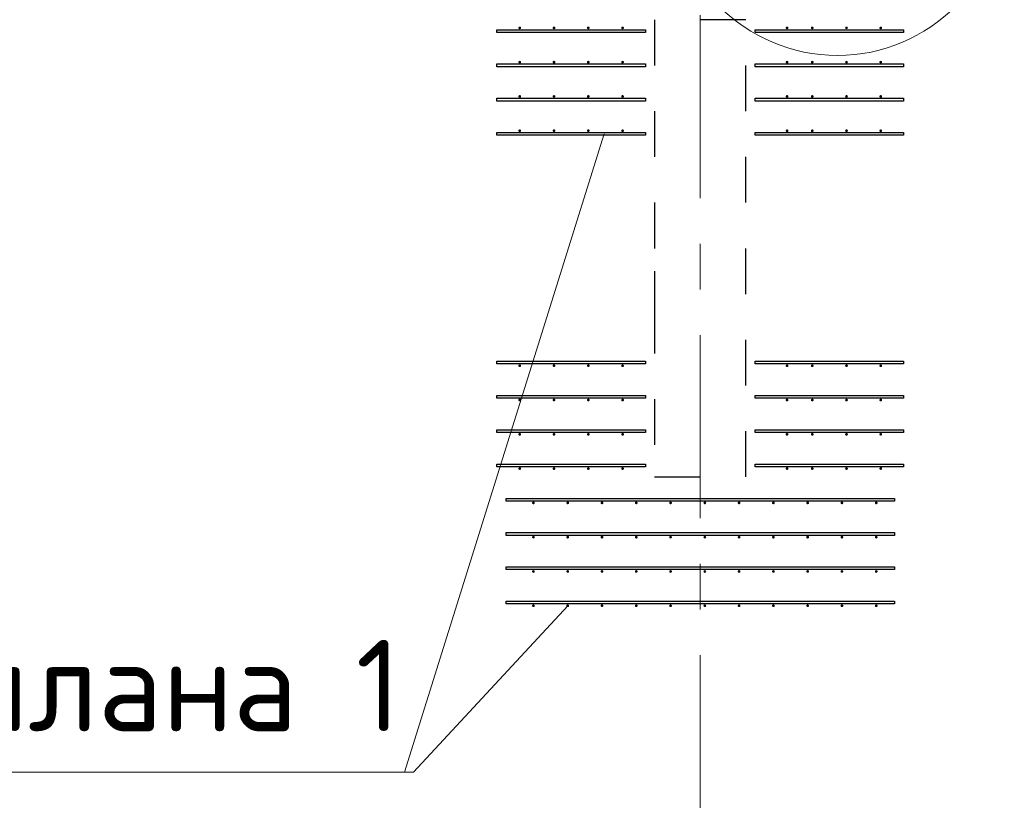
# Model space of a CAD drawing. Header units: metres. Extents: x -38 to 93, y -15 to 21.
# Tile 46 of 194: x 46.66 to 48.82, y 5.09 to 6.8. Entities that reach past the tile are written whole.
import ezdxf

# ---------------------------------------------------------------- set-up
doc = ezdxf.new("R2010")
doc.units = ezdxf.units.M
for name, pattern in [('______11', [0.5, 0.4, -0.05, 0, -0.05]), ('______2', [0.0405, 0.03, -0.0105]), ('______5', [1.1, 0.8, -0.1, 0.1, -0.1])]:
    doc.linetypes.add(name, pattern=pattern)
for name, color, linetype, lineweight in [('XR$2$Осевая линия (1)', 7, '______5', 13), ('XR$4$Арматурный каркас 01', 4, 'Continuous', 35), ('XR$4$Общий слой (1)_1', 7, 'Continuous', 13), ('XR$4$Текст_ общее_1', 7, 'Continuous', 13)]:
    doc.layers.add(name, color=color, linetype=linetype, lineweight=lineweight)
doc.layers.add('XR$6$Стена_ бетон несущ.', color=7, linetype='Continuous', lineweight=70, true_color=0xb4b496)
doc.styles.add('ISOCPEUR', font='txt')

msp = doc.modelspace()

# ---------------------------------------------------------------- hatches: boundary and pattern name
at = {"layer": 'XR$4$Арматурный каркас 01', "linetype": 'Continuous', "lineweight": 50, "transparency": 33554687}
for points in [[(47.758, 6.7822), (47.7578, 6.7834), (47.7571, 6.7844), (47.7561, 6.785), (47.755, 6.7852), (47.7539, 6.785), (47.7529, 6.7844), (47.7522, 6.7834), (47.752, 6.7822), (47.7522, 6.7811), (47.7529, 6.7801), (47.7539, 6.7795), (47.755, 6.7792), (47.7561, 6.7795), (47.7571, 6.7801), (47.7578, 6.7811)], [(47.833, 6.7822), (47.8328, 6.7834), (47.8321, 6.7844), (47.8311, 6.785), (47.83, 6.7852), (47.8289, 6.785), (47.8279, 6.7844), (47.8272, 6.7834), (47.827, 6.7822), (47.8272, 6.7811), (47.8279, 6.7801), (47.8289, 6.7795), (47.83, 6.7792), (47.8311, 6.7795), (47.8321, 6.7801), (47.8328, 6.7811)], [(47.908, 6.7822), (47.9078, 6.7834), (47.9071, 6.7844), (47.9061, 6.785), (47.905, 6.7852), (47.9039, 6.785), (47.9029, 6.7844), (47.9022, 6.7834), (47.902, 6.7822), (47.9022, 6.7811), (47.9029, 6.7801), (47.9039, 6.7795), (47.905, 6.7792), (47.9061, 6.7795), (47.9071, 6.7801), (47.9078, 6.7811)], [(47.983, 6.7822), (47.9828, 6.7834), (47.9821, 6.7844), (47.9811, 6.785), (47.98, 6.7852), (47.9789, 6.785), (47.9779, 6.7844), (47.9772, 6.7834), (47.977, 6.7822), (47.9772, 6.7811), (47.9779, 6.7801), (47.9789, 6.7795), (47.98, 6.7792), (47.9811, 6.7795), (47.9821, 6.7801), (47.9828, 6.7811)], [(48.343, 6.7822), (48.3428, 6.7834), (48.3421, 6.7844), (48.3411, 6.785), (48.34, 6.7852), (48.3389, 6.785), (48.3379, 6.7844), (48.3372, 6.7834), (48.337, 6.7822), (48.3372, 6.7811), (48.3379, 6.7801), (48.3389, 6.7795), (48.34, 6.7792), (48.3411, 6.7795), (48.3421, 6.7801), (48.3428, 6.7811)], [(48.398, 6.7822), (48.3978, 6.7834), (48.3971, 6.7844), (48.3961, 6.785), (48.395, 6.7852), (48.3939, 6.785), (48.3929, 6.7844), (48.3922, 6.7834), (48.392, 6.7822), (48.3922, 6.7811), (48.3929, 6.7801), (48.3939, 6.7795), (48.395, 6.7792), (48.3961, 6.7795), (48.3971, 6.7801), (48.3978, 6.7811)], [(48.473, 6.7822), (48.4728, 6.7834), (48.4721, 6.7844), (48.4711, 6.785), (48.47, 6.7852), (48.4689, 6.785), (48.4679, 6.7844), (48.4672, 6.7834), (48.467, 6.7822), (48.4672, 6.7811), (48.4679, 6.7801), (48.4689, 6.7795), (48.47, 6.7792), (48.4711, 6.7795), (48.4721, 6.7801), (48.4728, 6.7811)], [(48.548, 6.7822), (48.5478, 6.7834), (48.5471, 6.7844), (48.5461, 6.785), (48.545, 6.7852), (48.5439, 6.785), (48.5429, 6.7844), (48.5422, 6.7834), (48.542, 6.7822), (48.5422, 6.7811), (48.5429, 6.7801), (48.5439, 6.7795), (48.545, 6.7792), (48.5461, 6.7795), (48.5471, 6.7801), (48.5478, 6.7811)], [(47.758, 6.7072), (47.7578, 6.7084), (47.7571, 6.7094), (47.7561, 6.71), (47.755, 6.7102), (47.7539, 6.71), (47.7529, 6.7094), (47.7522, 6.7084), (47.752, 6.7072), (47.7522, 6.7061), (47.7529, 6.7051), (47.7539, 6.7045), (47.755, 6.7042), (47.7561, 6.7045), (47.7571, 6.7051), (47.7578, 6.7061)], [(47.833, 6.7072), (47.8328, 6.7084), (47.8321, 6.7094), (47.8311, 6.71), (47.83, 6.7102), (47.8289, 6.71), (47.8279, 6.7094), (47.8272, 6.7084), (47.827, 6.7072), (47.8272, 6.7061), (47.8279, 6.7051), (47.8289, 6.7045), (47.83, 6.7042), (47.8311, 6.7045), (47.8321, 6.7051), (47.8328, 6.7061)], [(47.908, 6.7072), (47.9078, 6.7084), (47.9071, 6.7094), (47.9061, 6.71), (47.905, 6.7102), (47.9039, 6.71), (47.9029, 6.7094), (47.9022, 6.7084), (47.902, 6.7072), (47.9022, 6.7061), (47.9029, 6.7051), (47.9039, 6.7045), (47.905, 6.7042), (47.9061, 6.7045), (47.9071, 6.7051), (47.9078, 6.7061)], [(47.983, 6.7072), (47.9828, 6.7084), (47.9821, 6.7094), (47.9811, 6.71), (47.98, 6.7102), (47.9789, 6.71), (47.9779, 6.7094), (47.9772, 6.7084), (47.977, 6.7072), (47.9772, 6.7061), (47.9779, 6.7051), (47.9789, 6.7045), (47.98, 6.7042), (47.9811, 6.7045), (47.9821, 6.7051), (47.9828, 6.7061)], [(48.343, 6.7072), (48.3428, 6.7084), (48.3421, 6.7094), (48.3411, 6.71), (48.34, 6.7102), (48.3389, 6.71), (48.3379, 6.7094), (48.3372, 6.7084), (48.337, 6.7072), (48.3372, 6.7061), (48.3379, 6.7051), (48.3389, 6.7045), (48.34, 6.7042), (48.3411, 6.7045), (48.3421, 6.7051), (48.3428, 6.7061)], [(48.398, 6.7072), (48.3978, 6.7084), (48.3971, 6.7094), (48.3961, 6.71), (48.395, 6.7102), (48.3939, 6.71), (48.3929, 6.7094), (48.3922, 6.7084), (48.392, 6.7072), (48.3922, 6.7061), (48.3929, 6.7051), (48.3939, 6.7045), (48.395, 6.7042), (48.3961, 6.7045), (48.3971, 6.7051), (48.3978, 6.7061)], [(48.473, 6.7072), (48.4728, 6.7084), (48.4721, 6.7094), (48.4711, 6.71), (48.47, 6.7102), (48.4689, 6.71), (48.4679, 6.7094), (48.4672, 6.7084), (48.467, 6.7072), (48.4672, 6.7061), (48.4679, 6.7051), (48.4689, 6.7045), (48.47, 6.7042), (48.4711, 6.7045), (48.4721, 6.7051), (48.4728, 6.7061)], [(48.548, 6.7072), (48.5478, 6.7084), (48.5471, 6.7094), (48.5461, 6.71), (48.545, 6.7102), (48.5439, 6.71), (48.5429, 6.7094), (48.5422, 6.7084), (48.542, 6.7072), (48.5422, 6.7061), (48.5429, 6.7051), (48.5439, 6.7045), (48.545, 6.7042), (48.5461, 6.7045), (48.5471, 6.7051), (48.5478, 6.7061)], [(47.758, 6.6322), (47.7578, 6.6334), (47.7571, 6.6344), (47.7561, 6.635), (47.755, 6.6352), (47.7539, 6.635), (47.7529, 6.6344), (47.7522, 6.6334), (47.752, 6.6322), (47.7522, 6.6311), (47.7529, 6.6301), (47.7539, 6.6295), (47.755, 6.6292), (47.7561, 6.6295), (47.7571, 6.6301), (47.7578, 6.6311)], [(47.833, 6.6322), (47.8328, 6.6334), (47.8321, 6.6344), (47.8311, 6.635), (47.83, 6.6352), (47.8289, 6.635), (47.8279, 6.6344), (47.8272, 6.6334), (47.827, 6.6322), (47.8272, 6.6311), (47.8279, 6.6301), (47.8289, 6.6295), (47.83, 6.6292), (47.8311, 6.6295), (47.8321, 6.6301), (47.8328, 6.6311)], [(47.908, 6.6322), (47.9078, 6.6334), (47.9071, 6.6344), (47.9061, 6.635), (47.905, 6.6352), (47.9039, 6.635), (47.9029, 6.6344), (47.9022, 6.6334), (47.902, 6.6322), (47.9022, 6.6311), (47.9029, 6.6301), (47.9039, 6.6295), (47.905, 6.6292), (47.9061, 6.6295), (47.9071, 6.6301), (47.9078, 6.6311)], [(47.983, 6.6322), (47.9828, 6.6334), (47.9821, 6.6344), (47.9811, 6.635), (47.98, 6.6352), (47.9789, 6.635), (47.9779, 6.6344), (47.9772, 6.6334), (47.977, 6.6322), (47.9772, 6.6311), (47.9779, 6.6301), (47.9789, 6.6295), (47.98, 6.6292), (47.9811, 6.6295), (47.9821, 6.6301), (47.9828, 6.6311)], [(48.343, 6.6322), (48.3428, 6.6334), (48.3421, 6.6344), (48.3411, 6.635), (48.34, 6.6352), (48.3389, 6.635), (48.3379, 6.6344), (48.3372, 6.6334), (48.337, 6.6322), (48.3372, 6.6311), (48.3379, 6.6301), (48.3389, 6.6295), (48.34, 6.6292), (48.3411, 6.6295), (48.3421, 6.6301), (48.3428, 6.6311)], [(48.398, 6.6322), (48.3978, 6.6334), (48.3971, 6.6344), (48.3961, 6.635), (48.395, 6.6352), (48.3939, 6.635), (48.3929, 6.6344), (48.3922, 6.6334), (48.392, 6.6322), (48.3922, 6.6311), (48.3929, 6.6301), (48.3939, 6.6295), (48.395, 6.6292), (48.3961, 6.6295), (48.3971, 6.6301), (48.3978, 6.6311)], [(48.473, 6.6322), (48.4728, 6.6334), (48.4721, 6.6344), (48.4711, 6.635), (48.47, 6.6352), (48.4689, 6.635), (48.4679, 6.6344), (48.4672, 6.6334), (48.467, 6.6322), (48.4672, 6.6311), (48.4679, 6.6301), (48.4689, 6.6295), (48.47, 6.6292), (48.4711, 6.6295), (48.4721, 6.6301), (48.4728, 6.6311)], [(48.548, 6.6322), (48.5478, 6.6334), (48.5471, 6.6344), (48.5461, 6.635), (48.545, 6.6352), (48.5439, 6.635), (48.5429, 6.6344), (48.5422, 6.6334), (48.542, 6.6322), (48.5422, 6.6311), (48.5429, 6.6301), (48.5439, 6.6295), (48.545, 6.6292), (48.5461, 6.6295), (48.5471, 6.6301), (48.5478, 6.6311)], [(47.758, 6.5572), (47.7578, 6.5584), (47.7571, 6.5594), (47.7561, 6.56), (47.755, 6.5602), (47.7539, 6.56), (47.7529, 6.5594), (47.7522, 6.5584), (47.752, 6.5572), (47.7522, 6.5561), (47.7529, 6.5551), (47.7539, 6.5545), (47.755, 6.5542), (47.7561, 6.5545), (47.7571, 6.5551), (47.7578, 6.5561)], [(47.833, 6.5572), (47.8328, 6.5584), (47.8321, 6.5594), (47.8311, 6.56), (47.83, 6.5602), (47.8289, 6.56), (47.8279, 6.5594), (47.8272, 6.5584), (47.827, 6.5572), (47.8272, 6.5561), (47.8279, 6.5551), (47.8289, 6.5545), (47.83, 6.5542), (47.8311, 6.5545), (47.8321, 6.5551), (47.8328, 6.5561)], [(47.908, 6.5572), (47.9078, 6.5584), (47.9071, 6.5594), (47.9061, 6.56), (47.905, 6.5602), (47.9039, 6.56), (47.9029, 6.5594), (47.9022, 6.5584), (47.902, 6.5572), (47.9022, 6.5561), (47.9029, 6.5551), (47.9039, 6.5545), (47.905, 6.5542), (47.9061, 6.5545), (47.9071, 6.5551), (47.9078, 6.5561)], [(47.983, 6.5572), (47.9828, 6.5584), (47.9821, 6.5594), (47.9811, 6.56), (47.98, 6.5602), (47.9789, 6.56), (47.9779, 6.5594), (47.9772, 6.5584), (47.977, 6.5572), (47.9772, 6.5561), (47.9779, 6.5551), (47.9789, 6.5545), (47.98, 6.5542), (47.9811, 6.5545), (47.9821, 6.5551), (47.9828, 6.5561)], [(48.343, 6.5572), (48.3428, 6.5584), (48.3421, 6.5594), (48.3411, 6.56), (48.34, 6.5602), (48.3389, 6.56), (48.3379, 6.5594), (48.3372, 6.5584), (48.337, 6.5572), (48.3372, 6.5561), (48.3379, 6.5551), (48.3389, 6.5545), (48.34, 6.5542), (48.3411, 6.5545), (48.3421, 6.5551), (48.3428, 6.5561)], [(48.398, 6.5572), (48.3978, 6.5584), (48.3971, 6.5594), (48.3961, 6.56), (48.395, 6.5602), (48.3939, 6.56), (48.3929, 6.5594), (48.3922, 6.5584), (48.392, 6.5572), (48.3922, 6.5561), (48.3929, 6.5551), (48.3939, 6.5545), (48.395, 6.5542), (48.3961, 6.5545), (48.3971, 6.5551), (48.3978, 6.5561)], [(48.473, 6.5572), (48.4728, 6.5584), (48.4721, 6.5594), (48.4711, 6.56), (48.47, 6.5602), (48.4689, 6.56), (48.4679, 6.5594), (48.4672, 6.5584), (48.467, 6.5572), (48.4672, 6.5561), (48.4679, 6.5551), (48.4689, 6.5545), (48.47, 6.5542), (48.4711, 6.5545), (48.4721, 6.5551), (48.4728, 6.5561)], [(48.548, 6.5572), (48.5478, 6.5584), (48.5471, 6.5594), (48.5461, 6.56), (48.545, 6.5602), (48.5439, 6.56), (48.5429, 6.5594), (48.5422, 6.5584), (48.542, 6.5572), (48.5422, 6.5561), (48.5429, 6.5551), (48.5439, 6.5545), (48.545, 6.5542), (48.5461, 6.5545), (48.5471, 6.5551), (48.5478, 6.5561)], [(47.758, 6.0432), (47.7578, 6.0444), (47.7571, 6.0454), (47.7561, 6.046), (47.755, 6.0462), (47.7539, 6.046), (47.7529, 6.0454), (47.7522, 6.0444), (47.752, 6.0432), (47.7522, 6.0421), (47.7529, 6.0411), (47.7539, 6.0405), (47.755, 6.0402), (47.7561, 6.0405), (47.7571, 6.0411), (47.7578, 6.0421)], [(47.833, 6.0432), (47.8328, 6.0444), (47.8321, 6.0454), (47.8311, 6.046), (47.83, 6.0462), (47.8289, 6.046), (47.8279, 6.0454), (47.8272, 6.0444), (47.827, 6.0432), (47.8272, 6.0421), (47.8279, 6.0411), (47.8289, 6.0405), (47.83, 6.0402), (47.8311, 6.0405), (47.8321, 6.0411), (47.8328, 6.0421)], [(47.908, 6.0432), (47.9078, 6.0444), (47.9071, 6.0454), (47.9061, 6.046), (47.905, 6.0462), (47.9039, 6.046), (47.9029, 6.0454), (47.9022, 6.0444), (47.902, 6.0432), (47.9022, 6.0421), (47.9029, 6.0411), (47.9039, 6.0405), (47.905, 6.0402), (47.9061, 6.0405), (47.9071, 6.0411), (47.9078, 6.0421)], [(47.983, 6.0432), (47.9828, 6.0444), (47.9821, 6.0454), (47.9811, 6.046), (47.98, 6.0462), (47.9789, 6.046), (47.9779, 6.0454), (47.9772, 6.0444), (47.977, 6.0432), (47.9772, 6.0421), (47.9779, 6.0411), (47.9789, 6.0405), (47.98, 6.0402), (47.9811, 6.0405), (47.9821, 6.0411), (47.9828, 6.0421)], [(48.343, 6.0432), (48.3428, 6.0444), (48.3421, 6.0454), (48.3411, 6.046), (48.34, 6.0462), (48.3389, 6.046), (48.3379, 6.0454), (48.3372, 6.0444), (48.337, 6.0432), (48.3372, 6.0421), (48.3379, 6.0411), (48.3389, 6.0405), (48.34, 6.0402), (48.3411, 6.0405), (48.3421, 6.0411), (48.3428, 6.0421)], [(48.398, 6.0432), (48.3978, 6.0444), (48.3971, 6.0454), (48.3961, 6.046), (48.395, 6.0462), (48.3939, 6.046), (48.3929, 6.0454), (48.3922, 6.0444), (48.392, 6.0432), (48.3922, 6.0421), (48.3929, 6.0411), (48.3939, 6.0405), (48.395, 6.0402), (48.3961, 6.0405), (48.3971, 6.0411), (48.3978, 6.0421)], [(48.473, 6.0432), (48.4728, 6.0444), (48.4721, 6.0454), (48.4711, 6.046), (48.47, 6.0462), (48.4689, 6.046), (48.4679, 6.0454), (48.4672, 6.0444), (48.467, 6.0432), (48.4672, 6.0421), (48.4679, 6.0411), (48.4689, 6.0405), (48.47, 6.0402), (48.4711, 6.0405), (48.4721, 6.0411), (48.4728, 6.0421)], [(48.548, 6.0432), (48.5478, 6.0444), (48.5471, 6.0454), (48.5461, 6.046), (48.545, 6.0462), (48.5439, 6.046), (48.5429, 6.0454), (48.5422, 6.0444), (48.542, 6.0432), (48.5422, 6.0421), (48.5429, 6.0411), (48.5439, 6.0405), (48.545, 6.0402), (48.5461, 6.0405), (48.5471, 6.0411), (48.5478, 6.0421)], [(47.758, 5.9682), (47.7578, 5.9694), (47.7571, 5.9704), (47.7561, 5.971), (47.755, 5.9712), (47.7539, 5.971), (47.7529, 5.9704), (47.7522, 5.9694), (47.752, 5.9682), (47.7522, 5.9671), (47.7529, 5.9661), (47.7539, 5.9655), (47.755, 5.9652), (47.7561, 5.9655), (47.7571, 5.9661), (47.7578, 5.9671)], [(47.833, 5.9682), (47.8328, 5.9694), (47.8321, 5.9704), (47.8311, 5.971), (47.83, 5.9712), (47.8289, 5.971), (47.8279, 5.9704), (47.8272, 5.9694), (47.827, 5.9682), (47.8272, 5.9671), (47.8279, 5.9661), (47.8289, 5.9655), (47.83, 5.9652), (47.8311, 5.9655), (47.8321, 5.9661), (47.8328, 5.9671)], [(47.908, 5.9682), (47.9078, 5.9694), (47.9071, 5.9704), (47.9061, 5.971), (47.905, 5.9712), (47.9039, 5.971), (47.9029, 5.9704), (47.9022, 5.9694), (47.902, 5.9682), (47.9022, 5.9671), (47.9029, 5.9661), (47.9039, 5.9655), (47.905, 5.9652), (47.9061, 5.9655), (47.9071, 5.9661), (47.9078, 5.9671)], [(47.983, 5.9682), (47.9828, 5.9694), (47.9821, 5.9704), (47.9811, 5.971), (47.98, 5.9712), (47.9789, 5.971), (47.9779, 5.9704), (47.9772, 5.9694), (47.977, 5.9682), (47.9772, 5.9671), (47.9779, 5.9661), (47.9789, 5.9655), (47.98, 5.9652), (47.9811, 5.9655), (47.9821, 5.9661), (47.9828, 5.9671)], [(48.343, 5.9682), (48.3428, 5.9694), (48.3421, 5.9704), (48.3411, 5.971), (48.34, 5.9712), (48.3389, 5.971), (48.3379, 5.9704), (48.3372, 5.9694), (48.337, 5.9682), (48.3372, 5.9671), (48.3379, 5.9661), (48.3389, 5.9655), (48.34, 5.9652), (48.3411, 5.9655), (48.3421, 5.9661), (48.3428, 5.9671)], [(48.398, 5.9682), (48.3978, 5.9694), (48.3971, 5.9704), (48.3961, 5.971), (48.395, 5.9712), (48.3939, 5.971), (48.3929, 5.9704), (48.3922, 5.9694), (48.392, 5.9682), (48.3922, 5.9671), (48.3929, 5.9661), (48.3939, 5.9655), (48.395, 5.9652), (48.3961, 5.9655), (48.3971, 5.9661), (48.3978, 5.9671)], [(48.473, 5.9682), (48.4728, 5.9694), (48.4721, 5.9704), (48.4711, 5.971), (48.47, 5.9712), (48.4689, 5.971), (48.4679, 5.9704), (48.4672, 5.9694), (48.467, 5.9682), (48.4672, 5.9671), (48.4679, 5.9661), (48.4689, 5.9655), (48.47, 5.9652), (48.4711, 5.9655), (48.4721, 5.9661), (48.4728, 5.9671)], [(48.548, 5.9682), (48.5478, 5.9694), (48.5471, 5.9704), (48.5461, 5.971), (48.545, 5.9712), (48.5439, 5.971), (48.5429, 5.9704), (48.5422, 5.9694), (48.542, 5.9682), (48.5422, 5.9671), (48.5429, 5.9661), (48.5439, 5.9655), (48.545, 5.9652), (48.5461, 5.9655), (48.5471, 5.9661), (48.5478, 5.9671)], [(47.758, 5.8932), (47.7578, 5.8944), (47.7571, 5.8954), (47.7561, 5.896), (47.755, 5.8962), (47.7539, 5.896), (47.7529, 5.8954), (47.7522, 5.8944), (47.752, 5.8932), (47.7522, 5.8921), (47.7529, 5.8911), (47.7539, 5.8905), (47.755, 5.8902), (47.7561, 5.8905), (47.7571, 5.8911), (47.7578, 5.8921)], [(47.833, 5.8932), (47.8328, 5.8944), (47.8321, 5.8954), (47.8311, 5.896), (47.83, 5.8962), (47.8289, 5.896), (47.8279, 5.8954), (47.8272, 5.8944), (47.827, 5.8932), (47.8272, 5.8921), (47.8279, 5.8911), (47.8289, 5.8905), (47.83, 5.8902), (47.8311, 5.8905), (47.8321, 5.8911), (47.8328, 5.8921)], [(47.908, 5.8932), (47.9078, 5.8944), (47.9071, 5.8954), (47.9061, 5.896), (47.905, 5.8962), (47.9039, 5.896), (47.9029, 5.8954), (47.9022, 5.8944), (47.902, 5.8932), (47.9022, 5.8921), (47.9029, 5.8911), (47.9039, 5.8905), (47.905, 5.8902), (47.9061, 5.8905), (47.9071, 5.8911), (47.9078, 5.8921)], [(47.983, 5.8932), (47.9828, 5.8944), (47.9821, 5.8954), (47.9811, 5.896), (47.98, 5.8962), (47.9789, 5.896), (47.9779, 5.8954), (47.9772, 5.8944), (47.977, 5.8932), (47.9772, 5.8921), (47.9779, 5.8911), (47.9789, 5.8905), (47.98, 5.8902), (47.9811, 5.8905), (47.9821, 5.8911), (47.9828, 5.8921)], [(48.343, 5.8932), (48.3428, 5.8944), (48.3421, 5.8954), (48.3411, 5.896), (48.34, 5.8962), (48.3389, 5.896), (48.3379, 5.8954), (48.3372, 5.8944), (48.337, 5.8932), (48.3372, 5.8921), (48.3379, 5.8911), (48.3389, 5.8905), (48.34, 5.8902), (48.3411, 5.8905), (48.3421, 5.8911), (48.3428, 5.8921)], [(48.398, 5.8932), (48.3978, 5.8944), (48.3971, 5.8954), (48.3961, 5.896), (48.395, 5.8962), (48.3939, 5.896), (48.3929, 5.8954), (48.3922, 5.8944), (48.392, 5.8932), (48.3922, 5.8921), (48.3929, 5.8911), (48.3939, 5.8905), (48.395, 5.8902), (48.3961, 5.8905), (48.3971, 5.8911), (48.3978, 5.8921)], [(48.473, 5.8932), (48.4728, 5.8944), (48.4721, 5.8954), (48.4711, 5.896), (48.47, 5.8962), (48.4689, 5.896), (48.4679, 5.8954), (48.4672, 5.8944), (48.467, 5.8932), (48.4672, 5.8921), (48.4679, 5.8911), (48.4689, 5.8905), (48.47, 5.8902), (48.4711, 5.8905), (48.4721, 5.8911), (48.4728, 5.8921)], [(48.548, 5.8932), (48.5478, 5.8944), (48.5471, 5.8954), (48.5461, 5.896), (48.545, 5.8962), (48.5439, 5.896), (48.5429, 5.8954), (48.5422, 5.8944), (48.542, 5.8932), (48.5422, 5.8921), (48.5429, 5.8911), (48.5439, 5.8905), (48.545, 5.8902), (48.5461, 5.8905), (48.5471, 5.8911), (48.5478, 5.8921)], [(47.758, 5.8182), (47.7578, 5.8194), (47.7571, 5.8204), (47.7561, 5.821), (47.755, 5.8212), (47.7539, 5.821), (47.7529, 5.8204), (47.7522, 5.8194), (47.752, 5.8182), (47.7522, 5.8171), (47.7529, 5.8161), (47.7539, 5.8155), (47.755, 5.8152), (47.7561, 5.8155), (47.7571, 5.8161), (47.7578, 5.8171)], [(47.833, 5.8182), (47.8328, 5.8194), (47.8321, 5.8204), (47.8311, 5.821), (47.83, 5.8212), (47.8289, 5.821), (47.8279, 5.8204), (47.8272, 5.8194), (47.827, 5.8182), (47.8272, 5.8171), (47.8279, 5.8161), (47.8289, 5.8155), (47.83, 5.8152), (47.8311, 5.8155), (47.8321, 5.8161), (47.8328, 5.8171)], [(47.908, 5.8182), (47.9078, 5.8194), (47.9071, 5.8204), (47.9061, 5.821), (47.905, 5.8212), (47.9039, 5.821), (47.9029, 5.8204), (47.9022, 5.8194), (47.902, 5.8182), (47.9022, 5.8171), (47.9029, 5.8161), (47.9039, 5.8155), (47.905, 5.8152), (47.9061, 5.8155), (47.9071, 5.8161), (47.9078, 5.8171)], [(47.983, 5.8182), (47.9828, 5.8194), (47.9821, 5.8204), (47.9811, 5.821), (47.98, 5.8212), (47.9789, 5.821), (47.9779, 5.8204), (47.9772, 5.8194), (47.977, 5.8182), (47.9772, 5.8171), (47.9779, 5.8161), (47.9789, 5.8155), (47.98, 5.8152), (47.9811, 5.8155), (47.9821, 5.8161), (47.9828, 5.8171)], [(48.343, 5.8182), (48.3428, 5.8194), (48.3421, 5.8204), (48.3411, 5.821), (48.34, 5.8212), (48.3389, 5.821), (48.3379, 5.8204), (48.3372, 5.8194), (48.337, 5.8182), (48.3372, 5.8171), (48.3379, 5.8161), (48.3389, 5.8155), (48.34, 5.8152), (48.3411, 5.8155), (48.3421, 5.8161), (48.3428, 5.8171)], [(48.398, 5.8182), (48.3978, 5.8194), (48.3971, 5.8204), (48.3961, 5.821), (48.395, 5.8212), (48.3939, 5.821), (48.3929, 5.8204), (48.3922, 5.8194), (48.392, 5.8182), (48.3922, 5.8171), (48.3929, 5.8161), (48.3939, 5.8155), (48.395, 5.8152), (48.3961, 5.8155), (48.3971, 5.8161), (48.3978, 5.8171)], [(48.473, 5.8182), (48.4728, 5.8194), (48.4721, 5.8204), (48.4711, 5.821), (48.47, 5.8212), (48.4689, 5.821), (48.4679, 5.8204), (48.4672, 5.8194), (48.467, 5.8182), (48.4672, 5.8171), (48.4679, 5.8161), (48.4689, 5.8155), (48.47, 5.8152), (48.4711, 5.8155), (48.4721, 5.8161), (48.4728, 5.8171)], [(48.548, 5.8182), (48.5478, 5.8194), (48.5471, 5.8204), (48.5461, 5.821), (48.545, 5.8212), (48.5439, 5.821), (48.5429, 5.8204), (48.5422, 5.8194), (48.542, 5.8182), (48.5422, 5.8171), (48.5429, 5.8161), (48.5439, 5.8155), (48.545, 5.8152), (48.5461, 5.8155), (48.5471, 5.8161), (48.5478, 5.8171)], [(47.788, 5.7432), (47.7878, 5.7444), (47.7871, 5.7454), (47.7861, 5.746), (47.785, 5.7462), (47.7839, 5.746), (47.7829, 5.7454), (47.7822, 5.7444), (47.782, 5.7432), (47.7822, 5.7421), (47.7829, 5.7411), (47.7839, 5.7405), (47.785, 5.7402), (47.7861, 5.7405), (47.7871, 5.7411), (47.7878, 5.7421)], [(47.863, 5.7432), (47.8628, 5.7444), (47.8621, 5.7454), (47.8611, 5.746), (47.86, 5.7462), (47.8589, 5.746), (47.8579, 5.7454), (47.8572, 5.7444), (47.857, 5.7432), (47.8572, 5.7421), (47.8579, 5.7411), (47.8589, 5.7405), (47.86, 5.7402), (47.8611, 5.7405), (47.8621, 5.7411), (47.8628, 5.7421)], [(47.938, 5.7432), (47.9378, 5.7444), (47.9371, 5.7454), (47.9361, 5.746), (47.935, 5.7462), (47.9339, 5.746), (47.9329, 5.7454), (47.9322, 5.7444), (47.932, 5.7432), (47.9322, 5.7421), (47.9329, 5.7411), (47.9339, 5.7405), (47.935, 5.7402), (47.9361, 5.7405), (47.9371, 5.7411), (47.9378, 5.7421)], [(48.013, 5.7432), (48.0128, 5.7444), (48.0121, 5.7454), (48.0111, 5.746), (48.01, 5.7462), (48.0089, 5.746), (48.0079, 5.7454), (48.0072, 5.7444), (48.007, 5.7432), (48.0072, 5.7421), (48.0079, 5.7411), (48.0089, 5.7405), (48.01, 5.7402), (48.0111, 5.7405), (48.0121, 5.7411), (48.0128, 5.7421)], [(48.088, 5.7432), (48.0878, 5.7444), (48.0871, 5.7454), (48.0861, 5.746), (48.085, 5.7462), (48.0839, 5.746), (48.0829, 5.7454), (48.0822, 5.7444), (48.082, 5.7432), (48.0822, 5.7421), (48.0829, 5.7411), (48.0839, 5.7405), (48.085, 5.7402), (48.0861, 5.7405), (48.0871, 5.7411), (48.0878, 5.7421)], [(48.163, 5.7432), (48.1628, 5.7444), (48.1621, 5.7454), (48.1611, 5.746), (48.16, 5.7462), (48.1589, 5.746), (48.1579, 5.7454), (48.1572, 5.7444), (48.157, 5.7432), (48.1572, 5.7421), (48.1579, 5.7411), (48.1589, 5.7405), (48.16, 5.7402), (48.1611, 5.7405), (48.1621, 5.7411), (48.1628, 5.7421)], [(48.238, 5.7432), (48.2378, 5.7444), (48.2371, 5.7454), (48.2361, 5.746), (48.235, 5.7462), (48.2339, 5.746), (48.2329, 5.7454), (48.2322, 5.7444), (48.232, 5.7432), (48.2322, 5.7421), (48.2329, 5.7411), (48.2339, 5.7405), (48.235, 5.7402), (48.2361, 5.7405), (48.2371, 5.7411), (48.2378, 5.7421)], [(48.313, 5.7432), (48.3128, 5.7444), (48.3121, 5.7454), (48.3111, 5.746), (48.31, 5.7462), (48.3089, 5.746), (48.3079, 5.7454), (48.3072, 5.7444), (48.307, 5.7432), (48.3072, 5.7421), (48.3079, 5.7411), (48.3089, 5.7405), (48.31, 5.7402), (48.3111, 5.7405), (48.3121, 5.7411), (48.3128, 5.7421)], [(48.388, 5.7432), (48.3878, 5.7444), (48.3871, 5.7454), (48.3861, 5.746), (48.385, 5.7462), (48.3839, 5.746), (48.3829, 5.7454), (48.3822, 5.7444), (48.382, 5.7432), (48.3822, 5.7421), (48.3829, 5.7411), (48.3839, 5.7405), (48.385, 5.7402), (48.3861, 5.7405), (48.3871, 5.7411), (48.3878, 5.7421)], [(48.463, 5.7432), (48.4628, 5.7444), (48.4621, 5.7454), (48.4611, 5.746), (48.46, 5.7462), (48.4589, 5.746), (48.4579, 5.7454), (48.4572, 5.7444), (48.457, 5.7432), (48.4572, 5.7421), (48.4579, 5.7411), (48.4589, 5.7405), (48.46, 5.7402), (48.4611, 5.7405), (48.4621, 5.7411), (48.4628, 5.7421)], [(48.538, 5.7432), (48.5378, 5.7444), (48.5371, 5.7454), (48.5361, 5.746), (48.535, 5.7462), (48.5339, 5.746), (48.5329, 5.7454), (48.5322, 5.7444), (48.532, 5.7432), (48.5322, 5.7421), (48.5329, 5.7411), (48.5339, 5.7405), (48.535, 5.7402), (48.5361, 5.7405), (48.5371, 5.7411), (48.5378, 5.7421)], [(47.788, 5.6682), (47.7878, 5.6694), (47.7871, 5.6704), (47.7861, 5.671), (47.785, 5.6712), (47.7839, 5.671), (47.7829, 5.6704), (47.7822, 5.6694), (47.782, 5.6682), (47.7822, 5.6671), (47.7829, 5.6661), (47.7839, 5.6655), (47.785, 5.6652), (47.7861, 5.6655), (47.7871, 5.6661), (47.7878, 5.6671)], [(47.863, 5.6682), (47.8628, 5.6694), (47.8621, 5.6704), (47.8611, 5.671), (47.86, 5.6712), (47.8589, 5.671), (47.8579, 5.6704), (47.8572, 5.6694), (47.857, 5.6682), (47.8572, 5.6671), (47.8579, 5.6661), (47.8589, 5.6655), (47.86, 5.6652), (47.8611, 5.6655), (47.8621, 5.6661), (47.8628, 5.6671)], [(47.938, 5.6682), (47.9378, 5.6694), (47.9371, 5.6704), (47.9361, 5.671), (47.935, 5.6712), (47.9339, 5.671), (47.9329, 5.6704), (47.9322, 5.6694), (47.932, 5.6682), (47.9322, 5.6671), (47.9329, 5.6661), (47.9339, 5.6655), (47.935, 5.6652), (47.9361, 5.6655), (47.9371, 5.6661), (47.9378, 5.6671)], [(48.013, 5.6682), (48.0128, 5.6694), (48.0121, 5.6704), (48.0111, 5.671), (48.01, 5.6712), (48.0089, 5.671), (48.0079, 5.6704), (48.0072, 5.6694), (48.007, 5.6682), (48.0072, 5.6671), (48.0079, 5.6661), (48.0089, 5.6655), (48.01, 5.6652), (48.0111, 5.6655), (48.0121, 5.6661), (48.0128, 5.6671)], [(48.088, 5.6682), (48.0878, 5.6694), (48.0871, 5.6704), (48.0861, 5.671), (48.085, 5.6712), (48.0839, 5.671), (48.0829, 5.6704), (48.0822, 5.6694), (48.082, 5.6682), (48.0822, 5.6671), (48.0829, 5.6661), (48.0839, 5.6655), (48.085, 5.6652), (48.0861, 5.6655), (48.0871, 5.6661), (48.0878, 5.6671)], [(48.163, 5.6682), (48.1628, 5.6694), (48.1621, 5.6704), (48.1611, 5.671), (48.16, 5.6712), (48.1589, 5.671), (48.1579, 5.6704), (48.1572, 5.6694), (48.157, 5.6682), (48.1572, 5.6671), (48.1579, 5.6661), (48.1589, 5.6655), (48.16, 5.6652), (48.1611, 5.6655), (48.1621, 5.6661), (48.1628, 5.6671)], [(48.238, 5.6682), (48.2378, 5.6694), (48.2371, 5.6704), (48.2361, 5.671), (48.235, 5.6712), (48.2339, 5.671), (48.2329, 5.6704), (48.2322, 5.6694), (48.232, 5.6682), (48.2322, 5.6671), (48.2329, 5.6661), (48.2339, 5.6655), (48.235, 5.6652), (48.2361, 5.6655), (48.2371, 5.6661), (48.2378, 5.6671)], [(48.313, 5.6682), (48.3128, 5.6694), (48.3121, 5.6704), (48.3111, 5.671), (48.31, 5.6712), (48.3089, 5.671), (48.3079, 5.6704), (48.3072, 5.6694), (48.307, 5.6682), (48.3072, 5.6671), (48.3079, 5.6661), (48.3089, 5.6655), (48.31, 5.6652), (48.3111, 5.6655), (48.3121, 5.6661), (48.3128, 5.6671)], [(48.388, 5.6682), (48.3878, 5.6694), (48.3871, 5.6704), (48.3861, 5.671), (48.385, 5.6712), (48.3839, 5.671), (48.3829, 5.6704), (48.3822, 5.6694), (48.382, 5.6682), (48.3822, 5.6671), (48.3829, 5.6661), (48.3839, 5.6655), (48.385, 5.6652), (48.3861, 5.6655), (48.3871, 5.6661), (48.3878, 5.6671)], [(48.463, 5.6682), (48.4628, 5.6694), (48.4621, 5.6704), (48.4611, 5.671), (48.46, 5.6712), (48.4589, 5.671), (48.4579, 5.6704), (48.4572, 5.6694), (48.457, 5.6682), (48.4572, 5.6671), (48.4579, 5.6661), (48.4589, 5.6655), (48.46, 5.6652), (48.4611, 5.6655), (48.4621, 5.6661), (48.4628, 5.6671)], [(48.538, 5.6682), (48.5378, 5.6694), (48.5371, 5.6704), (48.5361, 5.671), (48.535, 5.6712), (48.5339, 5.671), (48.5329, 5.6704), (48.5322, 5.6694), (48.532, 5.6682), (48.5322, 5.6671), (48.5329, 5.6661), (48.5339, 5.6655), (48.535, 5.6652), (48.5361, 5.6655), (48.5371, 5.6661), (48.5378, 5.6671)], [(47.788, 5.5932), (47.7878, 5.5944), (47.7871, 5.5954), (47.7861, 5.596), (47.785, 5.5962), (47.7839, 5.596), (47.7829, 5.5954), (47.7822, 5.5944), (47.782, 5.5932), (47.7822, 5.5921), (47.7829, 5.5911), (47.7839, 5.5905), (47.785, 5.5902), (47.7861, 5.5905), (47.7871, 5.5911), (47.7878, 5.5921)], [(47.863, 5.5932), (47.8628, 5.5944), (47.8621, 5.5954), (47.8611, 5.596), (47.86, 5.5962), (47.8589, 5.596), (47.8579, 5.5954), (47.8572, 5.5944), (47.857, 5.5932), (47.8572, 5.5921), (47.8579, 5.5911), (47.8589, 5.5905), (47.86, 5.5902), (47.8611, 5.5905), (47.8621, 5.5911), (47.8628, 5.5921)], [(47.938, 5.5932), (47.9378, 5.5944), (47.9371, 5.5954), (47.9361, 5.596), (47.935, 5.5962), (47.9339, 5.596), (47.9329, 5.5954), (47.9322, 5.5944), (47.932, 5.5932), (47.9322, 5.5921), (47.9329, 5.5911), (47.9339, 5.5905), (47.935, 5.5902), (47.9361, 5.5905), (47.9371, 5.5911), (47.9378, 5.5921)], [(48.013, 5.5932), (48.0128, 5.5944), (48.0121, 5.5954), (48.0111, 5.596), (48.01, 5.5962), (48.0089, 5.596), (48.0079, 5.5954), (48.0072, 5.5944), (48.007, 5.5932), (48.0072, 5.5921), (48.0079, 5.5911), (48.0089, 5.5905), (48.01, 5.5902), (48.0111, 5.5905), (48.0121, 5.5911), (48.0128, 5.5921)], [(48.088, 5.5932), (48.0878, 5.5944), (48.0871, 5.5954), (48.0861, 5.596), (48.085, 5.5962), (48.0839, 5.596), (48.0829, 5.5954), (48.0822, 5.5944), (48.082, 5.5932), (48.0822, 5.5921), (48.0829, 5.5911), (48.0839, 5.5905), (48.085, 5.5902), (48.0861, 5.5905), (48.0871, 5.5911), (48.0878, 5.5921)], [(48.163, 5.5932), (48.1628, 5.5944), (48.1621, 5.5954), (48.1611, 5.596), (48.16, 5.5962), (48.1589, 5.596), (48.1579, 5.5954), (48.1572, 5.5944), (48.157, 5.5932), (48.1572, 5.5921), (48.1579, 5.5911), (48.1589, 5.5905), (48.16, 5.5902), (48.1611, 5.5905), (48.1621, 5.5911), (48.1628, 5.5921)], [(48.238, 5.5932), (48.2378, 5.5944), (48.2371, 5.5954), (48.2361, 5.596), (48.235, 5.5962), (48.2339, 5.596), (48.2329, 5.5954), (48.2322, 5.5944), (48.232, 5.5932), (48.2322, 5.5921), (48.2329, 5.5911), (48.2339, 5.5905), (48.235, 5.5902), (48.2361, 5.5905), (48.2371, 5.5911), (48.2378, 5.5921)], [(48.313, 5.5932), (48.3128, 5.5944), (48.3121, 5.5954), (48.3111, 5.596), (48.31, 5.5962), (48.3089, 5.596), (48.3079, 5.5954), (48.3072, 5.5944), (48.307, 5.5932), (48.3072, 5.5921), (48.3079, 5.5911), (48.3089, 5.5905), (48.31, 5.5902), (48.3111, 5.5905), (48.3121, 5.5911), (48.3128, 5.5921)], [(48.388, 5.5932), (48.3878, 5.5944), (48.3871, 5.5954), (48.3861, 5.596), (48.385, 5.5962), (48.3839, 5.596), (48.3829, 5.5954), (48.3822, 5.5944), (48.382, 5.5932), (48.3822, 5.5921), (48.3829, 5.5911), (48.3839, 5.5905), (48.385, 5.5902), (48.3861, 5.5905), (48.3871, 5.5911), (48.3878, 5.5921)], [(48.463, 5.5932), (48.4628, 5.5944), (48.4621, 5.5954), (48.4611, 5.596), (48.46, 5.5962), (48.4589, 5.596), (48.4579, 5.5954), (48.4572, 5.5944), (48.457, 5.5932), (48.4572, 5.5921), (48.4579, 5.5911), (48.4589, 5.5905), (48.46, 5.5902), (48.4611, 5.5905), (48.4621, 5.5911), (48.4628, 5.5921)], [(48.538, 5.5932), (48.5378, 5.5944), (48.5371, 5.5954), (48.5361, 5.596), (48.535, 5.5962), (48.5339, 5.596), (48.5329, 5.5954), (48.5322, 5.5944), (48.532, 5.5932), (48.5322, 5.5921), (48.5329, 5.5911), (48.5339, 5.5905), (48.535, 5.5902), (48.5361, 5.5905), (48.5371, 5.5911), (48.5378, 5.5921)], [(47.788, 5.5182), (47.7878, 5.5194), (47.7871, 5.5204), (47.7861, 5.521), (47.785, 5.5212), (47.7839, 5.521), (47.7829, 5.5204), (47.7822, 5.5194), (47.782, 5.5182), (47.7822, 5.5171), (47.7829, 5.5161), (47.7839, 5.5155), (47.785, 5.5152), (47.7861, 5.5155), (47.7871, 5.5161), (47.7878, 5.5171)], [(47.863, 5.5182), (47.8628, 5.5194), (47.8621, 5.5204), (47.8611, 5.521), (47.86, 5.5212), (47.8589, 5.521), (47.8579, 5.5204), (47.8572, 5.5194), (47.857, 5.5182), (47.8572, 5.5171), (47.8579, 5.5161), (47.8589, 5.5155), (47.86, 5.5152), (47.8611, 5.5155), (47.8621, 5.5161), (47.8628, 5.5171)], [(47.938, 5.5182), (47.9378, 5.5194), (47.9371, 5.5204), (47.9361, 5.521), (47.935, 5.5212), (47.9339, 5.521), (47.9329, 5.5204), (47.9322, 5.5194), (47.932, 5.5182), (47.9322, 5.5171), (47.9329, 5.5161), (47.9339, 5.5155), (47.935, 5.5152), (47.9361, 5.5155), (47.9371, 5.5161), (47.9378, 5.5171)], [(48.013, 5.5182), (48.0128, 5.5194), (48.0121, 5.5204), (48.0111, 5.521), (48.01, 5.5212), (48.0089, 5.521), (48.0079, 5.5204), (48.0072, 5.5194), (48.007, 5.5182), (48.0072, 5.5171), (48.0079, 5.5161), (48.0089, 5.5155), (48.01, 5.5152), (48.0111, 5.5155), (48.0121, 5.5161), (48.0128, 5.5171)], [(48.088, 5.5182), (48.0878, 5.5194), (48.0871, 5.5204), (48.0861, 5.521), (48.085, 5.5212), (48.0839, 5.521), (48.0829, 5.5204), (48.0822, 5.5194), (48.082, 5.5182), (48.0822, 5.5171), (48.0829, 5.5161), (48.0839, 5.5155), (48.085, 5.5152), (48.0861, 5.5155), (48.0871, 5.5161), (48.0878, 5.5171)], [(48.163, 5.5182), (48.1628, 5.5194), (48.1621, 5.5204), (48.1611, 5.521), (48.16, 5.5212), (48.1589, 5.521), (48.1579, 5.5204), (48.1572, 5.5194), (48.157, 5.5182), (48.1572, 5.5171), (48.1579, 5.5161), (48.1589, 5.5155), (48.16, 5.5152), (48.1611, 5.5155), (48.1621, 5.5161), (48.1628, 5.5171)], [(48.238, 5.5182), (48.2378, 5.5194), (48.2371, 5.5204), (48.2361, 5.521), (48.235, 5.5212), (48.2339, 5.521), (48.2329, 5.5204), (48.2322, 5.5194), (48.232, 5.5182), (48.2322, 5.5171), (48.2329, 5.5161), (48.2339, 5.5155), (48.235, 5.5152), (48.2361, 5.5155), (48.2371, 5.5161), (48.2378, 5.5171)], [(48.313, 5.5182), (48.3128, 5.5194), (48.3121, 5.5204), (48.3111, 5.521), (48.31, 5.5212), (48.3089, 5.521), (48.3079, 5.5204), (48.3072, 5.5194), (48.307, 5.5182), (48.3072, 5.5171), (48.3079, 5.5161), (48.3089, 5.5155), (48.31, 5.5152), (48.3111, 5.5155), (48.3121, 5.5161), (48.3128, 5.5171)], [(48.388, 5.5182), (48.3878, 5.5194), (48.3871, 5.5204), (48.3861, 5.521), (48.385, 5.5212), (48.3839, 5.521), (48.3829, 5.5204), (48.3822, 5.5194), (48.382, 5.5182), (48.3822, 5.5171), (48.3829, 5.5161), (48.3839, 5.5155), (48.385, 5.5152), (48.3861, 5.5155), (48.3871, 5.5161), (48.3878, 5.5171)], [(48.463, 5.5182), (48.4628, 5.5194), (48.4621, 5.5204), (48.4611, 5.521), (48.46, 5.5212), (48.4589, 5.521), (48.4579, 5.5204), (48.4572, 5.5194), (48.457, 5.5182), (48.4572, 5.5171), (48.4579, 5.5161), (48.4589, 5.5155), (48.46, 5.5152), (48.4611, 5.5155), (48.4621, 5.5161), (48.4628, 5.5171)], [(48.538, 5.5182), (48.5378, 5.5194), (48.5371, 5.5204), (48.5361, 5.521), (48.535, 5.5212), (48.5339, 5.521), (48.5329, 5.5204), (48.5322, 5.5194), (48.532, 5.5182), (48.5322, 5.5171), (48.5329, 5.5161), (48.5339, 5.5155), (48.535, 5.5152), (48.5361, 5.5155), (48.5371, 5.5161), (48.5378, 5.5171)]]:
    msp.add_hatch(color=2, dxfattribs=at).paths.add_polyline_path(points)

# ---------------------------------------------------------------- linework, layer by layer
at = {"layer": 'XR$2$Осевая линия (1)', "color": 253, "linetype": '______11', "lineweight": 13, "true_color": 0xa0a0a0, "transparency": 33554687}
msp.add_line((48.15, -3.39), (48.15, 8.13), dxfattribs=at)
at = {"layer": 'XR$4$Арматурный каркас 01', "color": 2, "linetype": 'Continuous', "lineweight": 25, "transparency": 33554687}
for points in [[(48.03, 6.7722), (47.705, 6.7722), (47.705, 6.7782), (48.03, 6.7782), (48.03, 6.7722)], [(48.03, 6.7722), (47.705, 6.7722), (47.705, 6.7782), (48.03, 6.7782), (48.03, 6.7722)], [(48.27, 6.7782), (48.595, 6.7782), (48.595, 6.7722), (48.27, 6.7722), (48.27, 6.7782)], [(48.27, 6.7782), (48.595, 6.7782), (48.595, 6.7722), (48.27, 6.7722), (48.27, 6.7782)], [(48.03, 6.6972), (47.705, 6.6972), (47.705, 6.7032), (48.03, 6.7032), (48.03, 6.6972)], [(48.03, 6.6972), (47.705, 6.6972), (47.705, 6.7032), (48.03, 6.7032), (48.03, 6.6972)], [(48.27, 6.7032), (48.595, 6.7032), (48.595, 6.6972), (48.27, 6.6972), (48.27, 6.7032)], [(48.27, 6.7032), (48.595, 6.7032), (48.595, 6.6972), (48.27, 6.6972), (48.27, 6.7032)], [(48.03, 6.6222), (47.705, 6.6222), (47.705, 6.6282), (48.03, 6.6282), (48.03, 6.6222)], [(48.03, 6.6222), (47.705, 6.6222), (47.705, 6.6282), (48.03, 6.6282), (48.03, 6.6222)], [(48.27, 6.6282), (48.595, 6.6282), (48.595, 6.6222), (48.27, 6.6222), (48.27, 6.6282)], [(48.27, 6.6282), (48.595, 6.6282), (48.595, 6.6222), (48.27, 6.6222), (48.27, 6.6282)], [(48.03, 6.5472), (47.705, 6.5472), (47.705, 6.5532), (48.03, 6.5532), (48.03, 6.5472)], [(48.03, 6.5472), (47.705, 6.5472), (47.705, 6.5532), (48.03, 6.5532), (48.03, 6.5472)], [(48.27, 6.5532), (48.595, 6.5532), (48.595, 6.5472), (48.27, 6.5472), (48.27, 6.5532)], [(48.27, 6.5532), (48.595, 6.5532), (48.595, 6.5472), (48.27, 6.5472), (48.27, 6.5532)], [(48.03, 6.0472), (47.705, 6.0472), (47.705, 6.0532), (48.03, 6.0532), (48.03, 6.0472)], [(48.03, 6.0472), (47.705, 6.0472), (47.705, 6.0532), (48.03, 6.0532), (48.03, 6.0472)], [(48.27, 6.0532), (48.595, 6.0532), (48.595, 6.0472), (48.27, 6.0472), (48.27, 6.0532)], [(48.27, 6.0532), (48.595, 6.0532), (48.595, 6.0472), (48.27, 6.0472), (48.27, 6.0532)], [(48.03, 5.9722), (47.705, 5.9722), (47.705, 5.9782), (48.03, 5.9782), (48.03, 5.9722)], [(48.03, 5.9722), (47.705, 5.9722), (47.705, 5.9782), (48.03, 5.9782), (48.03, 5.9722)], [(48.27, 5.9782), (48.595, 5.9782), (48.595, 5.9722), (48.27, 5.9722), (48.27, 5.9782)], [(48.27, 5.9782), (48.595, 5.9782), (48.595, 5.9722), (48.27, 5.9722), (48.27, 5.9782)], [(48.03, 5.8972), (47.705, 5.8972), (47.705, 5.9032), (48.03, 5.9032), (48.03, 5.8972)], [(48.03, 5.8972), (47.705, 5.8972), (47.705, 5.9032), (48.03, 5.9032), (48.03, 5.8972)], [(48.27, 5.9032), (48.595, 5.9032), (48.595, 5.8972), (48.27, 5.8972), (48.27, 5.9032)], [(48.27, 5.9032), (48.595, 5.9032), (48.595, 5.8972), (48.27, 5.8972), (48.27, 5.9032)], [(48.03, 5.8222), (47.705, 5.8222), (47.705, 5.8282), (48.03, 5.8282), (48.03, 5.8222)], [(48.03, 5.8222), (47.705, 5.8222), (47.705, 5.8282), (48.03, 5.8282), (48.03, 5.8222)], [(48.27, 5.8282), (48.595, 5.8282), (48.595, 5.8222), (48.27, 5.8222), (48.27, 5.8282)], [(48.27, 5.8282), (48.595, 5.8282), (48.595, 5.8222), (48.27, 5.8222), (48.27, 5.8282)], [(47.725, 5.7532), (48.575, 5.7532), (48.575, 5.7472), (47.725, 5.7472), (47.725, 5.7532)], [(47.725, 5.7532), (48.575, 5.7532), (48.575, 5.7472), (47.725, 5.7472), (47.725, 5.7532)], [(47.725, 5.6782), (48.575, 5.6782), (48.575, 5.6722), (47.725, 5.6722), (47.725, 5.6782)], [(47.725, 5.6782), (48.575, 5.6782), (48.575, 5.6722), (47.725, 5.6722), (47.725, 5.6782)], [(47.725, 5.6032), (48.575, 5.6032), (48.575, 5.5972), (47.725, 5.5972), (47.725, 5.6032)], [(47.725, 5.6032), (48.575, 5.6032), (48.575, 5.5972), (47.725, 5.5972), (47.725, 5.6032)], [(47.725, 5.5282), (48.575, 5.5282), (48.575, 5.5222), (47.725, 5.5222), (47.725, 5.5282)], [(47.725, 5.5282), (48.575, 5.5282), (48.575, 5.5222), (47.725, 5.5222), (47.725, 5.5282)]]:
    msp.add_lwpolyline(points, dxfattribs=at)
at = {"layer": 'XR$4$Общий слой (1)_1', "color": 7, "linetype": 'Continuous', "lineweight": 13, "transparency": 33554687}
msp.add_circle((48.4501, 7.0872), 0.3652, dxfattribs=at)
at = {"layer": 'XR$4$Текст_ общее_1', "color": 7, "linetype": 'Continuous', "lineweight": 13, "transparency": 33554687}
msp.add_line((47.9395, 6.5502), (47.5028, 5.1545), dxfattribs=at)
msp.add_lwpolyline([(47.86, 5.5182), (47.5228, 5.1545), (45.8128, 5.1545)], dxfattribs=at)
at = {"layer": 'XR$6$Стена_ бетон несущ.', "color": 253, "linetype": '______2', "lineweight": -3, "true_color": 0xa0a0a0, "transparency": 33554687}
for p, q in [((48.25, 6.8), (48.05, 6.8)), ((48.05, 6.8), (48.05, 6.6)), ((48.25, 6.6), (48.25, 6.8)), ((48.05, 6.6), (48.05, 6.25)), ((48.25, 5.8), (48.25, 6.6)), ((48.05, 6.25), (48.05, 6.17)), ((48.05, 6.17), (48.05, 5.8)), ((48.05, 5.8), (48.25, 5.8))]:
    msp.add_line(p, q, dxfattribs=at)

# ---------------------------------------------------------------- texts
at = {"layer": 'XR$4$Текст_ общее_1', "color": 7, "linetype": 'Continuous', "lineweight": 13, "transparency": 33554687, "insert": (46.7028, 5.3278), "char_height": 0.2, "width": 1.695238, "attachment_point": 5, "style": 'ISOCPEUR'}
msp.add_mtext('\\A1;{\\fISOCPEUR|i0|b0;\\H0.200000;\\W1.000000;\\C7;дет. плана 1}\\P', dxfattribs=at)

doc.saveas('drawing.dxf')
